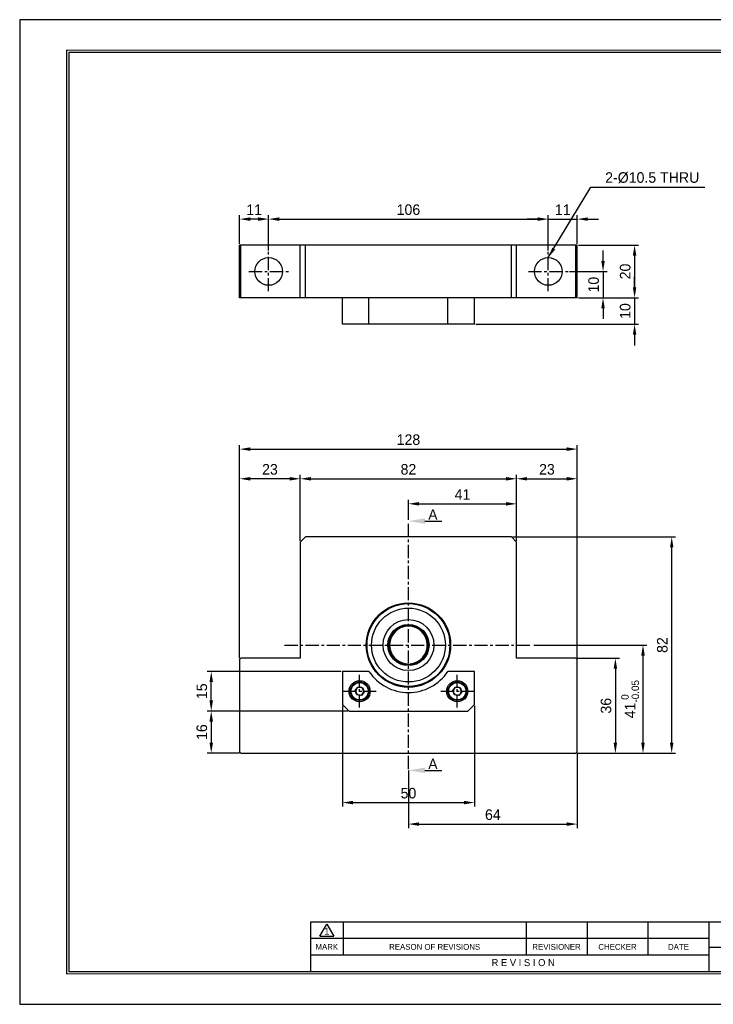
# Model space of a CAD drawing. Header units: millimetres. Extents: x 1762 to 2290, y 1043 to 1416.
# Tile 1 of 3: x 1762 to 2025, y 1043 to 1416. Entities that reach past the tile are written whole.
import ezdxf
from ezdxf.enums import TextEntityAlignment as Align

# ---------------------------------------------------------------- set-up
doc = ezdxf.new("R2010")
doc.units = ezdxf.units.MM
doc.linetypes.add('CENTER', pattern=[2, 1.25, -0.25, 0.25, -0.25])
for name, color, linetype in [('S1', 1, 'CENTER'), ('Z5', 7, 'Continuous'), ('Z7', 7, 'Continuous')]:
    doc.layers.add(name, color=color, linetype=linetype)
doc.dimstyles.new('S4', dxfattribs={"dimtxt": 4, "dimasz": 4, "dimexe": 1.5, "dimexo": 0.5, "dimgap": 1.5, "dimtad": 1, "dimdec": 3, "dimzin": 11, "dimdsep": 46, "dimtxsty": 'Standard', "dimcen": 0, "dimclrd": 5, "dimclre": 5, "dimclrt": 3, "dimadec": 0, "dimazin": 0, "dimtp": 3e-09, "dimtfac": 0.7, "dimtdec": 3, "dimtmove": 0, "dimatfit": 3, "dimfxl": 1.25, "dimtolj": 1, "dimtzin": 11, "dimarcsym": 0})

# ---------------------------------------------------------------- blocks, each defined once
blk = doc.blocks.new('*D41')
at = {"color": 5, "lineweight": -2, "ltscale": 4}
for p, q in [((1909.87, 1226.43), (1909.87, 1233.98)), ((1913.87, 1232.48), (1946.87, 1232.48)), ((1950.87, 1218.43), (1950.87, 1233.98))]:
    blk.add_line(p, q, dxfattribs=at)
at = {"color": 5}
for points in [[(1913.87, 1233.15), (1913.87, 1231.81), (1909.87, 1232.48)], [(1946.87, 1231.81), (1946.87, 1233.15), (1950.87, 1232.48)]]:
    blk.add_solid(points, dxfattribs=at)
at = {"layer": 'Defpoints', "color": 0}
for p in [(1950.87, 1232.48), (1909.87, 1225.93), (1950.87, 1217.93)]:
    blk.add_point(p, dxfattribs=at)
at = {"color": 3, "insert": (1930.37, 1236.03), "char_height": 4, "attachment_point": 5}
blk.add_mtext('\\A1;41', dxfattribs=at)
blk = doc.blocks.new('*D42')
at = {"color": 5, "lineweight": -2, "ltscale": 4}
for p, q in [((1868.87, 1218.43), (1868.87, 1243.48)), ((1950.87, 1218.43), (1950.87, 1243.48)), ((1872.87, 1241.98), (1946.87, 1241.98))]:
    blk.add_line(p, q, dxfattribs=at)
at = {"color": 5}
for points in [[(1872.87, 1242.64), (1872.87, 1241.31), (1868.87, 1241.98)], [(1946.87, 1241.31), (1946.87, 1242.64), (1950.87, 1241.98)]]:
    blk.add_solid(points, dxfattribs=at)
at = {"layer": 'Defpoints', "color": 0}
for p in [(1950.87, 1241.98), (1868.87, 1217.93), (1950.87, 1217.93)]:
    blk.add_point(p, dxfattribs=at)
at = {"color": 3, "insert": (1909.87, 1245.53), "char_height": 4, "attachment_point": 5}
blk.add_mtext('\\A1;82', dxfattribs=at)
blk = doc.blocks.new('*D43')
at = {"color": 5, "lineweight": -2, "ltscale": 4}
for p, q in [((1950.87, 1218.43), (1950.87, 1243.48)), ((1973.87, 1173.93), (1973.87, 1243.48)), ((1954.87, 1241.98), (1969.87, 1241.98))]:
    blk.add_line(p, q, dxfattribs=at)
at = {"color": 5}
for points in [[(1954.87, 1242.64), (1954.87, 1241.31), (1950.87, 1241.98)], [(1969.87, 1241.31), (1969.87, 1242.64), (1973.87, 1241.98)]]:
    blk.add_solid(points, dxfattribs=at)
at = {"layer": 'Defpoints', "color": 0}
for p in [(1973.87, 1241.98), (1950.87, 1217.93), (1973.87, 1173.43)]:
    blk.add_point(p, dxfattribs=at)
at = {"color": 3, "insert": (1962.37, 1245.53), "char_height": 4, "attachment_point": 5}
blk.add_mtext('\\A1;23', dxfattribs=at)
blk = doc.blocks.new('*D44')
at = {"color": 5, "lineweight": -2, "ltscale": 4}
for p, q in [((1845.87, 1173.93), (1845.87, 1243.48)), ((1868.87, 1218.43), (1868.87, 1243.48)), ((1864.87, 1241.98), (1849.87, 1241.98))]:
    blk.add_line(p, q, dxfattribs=at)
at = {"color": 5}
for points in [[(1849.87, 1242.64), (1849.87, 1241.31), (1845.87, 1241.98)], [(1864.87, 1241.31), (1864.87, 1242.64), (1868.87, 1241.98)]]:
    blk.add_solid(points, dxfattribs=at)
at = {"layer": 'Defpoints', "color": 0}
for p in [(1845.87, 1241.98), (1868.87, 1217.93), (1845.87, 1173.43)]:
    blk.add_point(p, dxfattribs=at)
at = {"color": 3, "insert": (1857.37, 1245.53), "char_height": 4, "attachment_point": 5}
blk.add_mtext('\\A1;23', dxfattribs=at)
blk = doc.blocks.new('*D45')
at = {"color": 5, "lineweight": -2, "ltscale": 4}
for p, q in [((1845.87, 1173.93), (1845.87, 1254.72)), ((1973.87, 1173.93), (1973.87, 1254.72)), ((1849.87, 1253.22), (1969.87, 1253.22))]:
    blk.add_line(p, q, dxfattribs=at)
at = {"color": 5}
for points in [[(1849.87, 1253.89), (1849.87, 1252.55), (1845.87, 1253.22)], [(1969.87, 1252.55), (1969.87, 1253.89), (1973.87, 1253.22)]]:
    blk.add_solid(points, dxfattribs=at)
at = {"layer": 'Defpoints', "color": 0}
for p in [(1973.87, 1253.22), (1845.87, 1173.43), (1973.87, 1173.43)]:
    blk.add_point(p, dxfattribs=at)
at = {"color": 3, "insert": (1909.87, 1256.78), "char_height": 4, "attachment_point": 5}
blk.add_mtext('\\A1;128', dxfattribs=at)
blk = doc.blocks.new('*D46')
at = {"color": 5, "lineweight": -2, "ltscale": 4}
for p, q in [((1973.87, 1173.93), (1989.82, 1173.93)), ((1988.32, 1169.93), (1988.32, 1141.93)), ((1973.87, 1137.93), (1989.82, 1137.93))]:
    blk.add_line(p, q, dxfattribs=at)
at = {"color": 5}
for points in [[(1988.98, 1169.93), (1987.65, 1169.93), (1988.32, 1173.93)], [(1987.65, 1141.93), (1988.98, 1141.93), (1988.32, 1137.93)]]:
    blk.add_solid(points, dxfattribs=at)
at = {"layer": 'Defpoints', "color": 0}
for p in [(1973.37, 1173.93), (1973.37, 1137.93), (1988.32, 1137.93)]:
    blk.add_point(p, dxfattribs=at)
at = {"color": 3, "insert": (1984.77, 1155.93), "char_height": 4, "attachment_point": 5, "rotation": 90}
blk.add_mtext('\\A1;36', dxfattribs=at)
blk = doc.blocks.new('*D47')
at = {"color": 5, "lineweight": -2, "ltscale": 4}
for p, q in [((1957.37, 1178.93), (2000.29, 1178.93)), ((1998.79, 1141.93), (1998.79, 1174.93)), ((1973.87, 1137.93), (2000.29, 1137.93))]:
    blk.add_line(p, q, dxfattribs=at)
at = {"color": 5}
for points in [[(1999.45, 1174.93), (1998.12, 1174.93), (1998.79, 1178.93)], [(1998.12, 1141.93), (1999.45, 1141.93), (1998.79, 1137.93)]]:
    blk.add_solid(points, dxfattribs=at)
at = {"layer": 'Defpoints', "color": 0}
for p in [(1956.87, 1178.93), (1998.79, 1178.93), (1973.37, 1137.93)]:
    blk.add_point(p, dxfattribs=at)
at = {"color": 3, "insert": (1993.9, 1158.43), "char_height": 4, "attachment_point": 5, "rotation": 90}
blk.add_mtext('\\A1;41{\\H2.800000;\\S 0^ -0.05;}', dxfattribs=at)
blk = doc.blocks.new('*D48')
at = {"color": 5, "lineweight": -2, "ltscale": 4}
for p, q in [((1949.37, 1219.93), (2011.17, 1219.93)), ((2009.67, 1141.93), (2009.67, 1215.93)), ((1973.87, 1137.93), (2011.17, 1137.93))]:
    blk.add_line(p, q, dxfattribs=at)
at = {"color": 5}
for points in [[(2010.34, 1215.93), (2009.01, 1215.93), (2009.67, 1219.93)], [(2009.01, 1141.93), (2010.34, 1141.93), (2009.67, 1137.93)]]:
    blk.add_solid(points, dxfattribs=at)
at = {"layer": 'Defpoints', "color": 0}
for p in [(1948.87, 1219.93), (2009.67, 1219.93), (1973.37, 1137.93)]:
    blk.add_point(p, dxfattribs=at)
at = {"color": 3, "insert": (2006.12, 1178.93), "char_height": 4, "attachment_point": 5, "rotation": 90}
blk.add_mtext('\\A1;82', dxfattribs=at)
blk = doc.blocks.new('*D49')
at = {"color": 5, "lineweight": -2, "ltscale": 4}
for p, q in [((1973.87, 1137.93), (1973.87, 1109.56)), ((1909.87, 1131.43), (1909.87, 1109.56)), ((1913.87, 1111.06), (1969.87, 1111.06))]:
    blk.add_line(p, q, dxfattribs=at)
at = {"color": 5}
for points in [[(1913.87, 1111.73), (1913.87, 1110.39), (1909.87, 1111.06)], [(1969.87, 1110.39), (1969.87, 1111.73), (1973.87, 1111.06)]]:
    blk.add_solid(points, dxfattribs=at)
at = {"layer": 'Defpoints', "color": 0}
for p in [(1973.87, 1138.43), (1909.87, 1131.93), (1973.87, 1111.06)]:
    blk.add_point(p, dxfattribs=at)
at = {"color": 3, "insert": (1941.87, 1114.61), "char_height": 4, "attachment_point": 5}
blk.add_mtext('\\A1;64', dxfattribs=at)
blk = doc.blocks.new('*D50')
at = {"color": 5, "lineweight": -2, "ltscale": 4}
for p, q in [((1884.87, 1155.93), (1884.87, 1117.71)), ((1934.87, 1155.93), (1934.87, 1117.71)), ((1888.87, 1119.21), (1930.87, 1119.21))]:
    blk.add_line(p, q, dxfattribs=at)
at = {"color": 5}
for points in [[(1888.87, 1119.88), (1888.87, 1118.55), (1884.87, 1119.21)], [(1930.87, 1118.55), (1930.87, 1119.88), (1934.87, 1119.21)]]:
    blk.add_solid(points, dxfattribs=at)
at = {"layer": 'Defpoints', "color": 0}
for p in [(1884.87, 1156.43), (1934.87, 1156.43), (1934.87, 1119.21)]:
    blk.add_point(p, dxfattribs=at)
at = {"color": 3, "insert": (1909.87, 1122.76), "char_height": 4, "attachment_point": 5}
blk.add_mtext('\\A1;50', dxfattribs=at)
blk = doc.blocks.new('*D51')
at = {"color": 5, "lineweight": -2, "ltscale": 4}
for p, q in [((1886.87, 1153.93), (1833.61, 1153.93)), ((1835.11, 1149.93), (1835.11, 1141.93)), ((1845.87, 1137.93), (1833.61, 1137.93))]:
    blk.add_line(p, q, dxfattribs=at)
at = {"color": 5}
for points in [[(1835.77, 1149.93), (1834.44, 1149.93), (1835.11, 1153.93)], [(1834.44, 1141.93), (1835.77, 1141.93), (1835.11, 1137.93)]]:
    blk.add_solid(points, dxfattribs=at)
at = {"layer": 'Defpoints', "color": 0}
for p in [(1887.37, 1153.93), (1835.11, 1137.93), (1846.37, 1137.93)]:
    blk.add_point(p, dxfattribs=at)
at = {"color": 3, "insert": (1831.55, 1145.93), "char_height": 4, "attachment_point": 5, "rotation": 90}
blk.add_mtext('\\A1;16', dxfattribs=at)
blk = doc.blocks.new('*D52')
at = {"color": 5, "lineweight": -2, "ltscale": 4}
for p, q in [((1884.37, 1168.93), (1833.61, 1168.93)), ((1835.11, 1157.93), (1835.11, 1164.93)), ((1886.87, 1153.93), (1833.61, 1153.93))]:
    blk.add_line(p, q, dxfattribs=at)
at = {"color": 5}
for points in [[(1835.77, 1164.93), (1834.44, 1164.93), (1835.11, 1168.93)], [(1834.44, 1157.93), (1835.77, 1157.93), (1835.11, 1153.93)]]:
    blk.add_solid(points, dxfattribs=at)
at = {"layer": 'Defpoints', "color": 0}
for p in [(1835.11, 1168.93), (1884.87, 1168.93), (1887.37, 1153.93)]:
    blk.add_point(p, dxfattribs=at)
at = {"color": 3, "insert": (1831.55, 1161.43), "char_height": 4, "attachment_point": 5, "rotation": 90}
blk.add_mtext('\\A1;15', dxfattribs=at)
blk = doc.blocks.new('*D53')
at = {"color": 5, "lineweight": -2, "ltscale": 4}
for p, q in [((1845.87, 1331.06), (1845.87, 1341.91)), ((1852.87, 1340.41), (1849.87, 1340.41)), ((1856.87, 1328.56), (1856.87, 1341.91))]:
    blk.add_line(p, q, dxfattribs=at)
at = {"color": 5}
for points in [[(1849.87, 1341.08), (1849.87, 1339.75), (1845.87, 1340.41)], [(1852.87, 1339.75), (1852.87, 1341.08), (1856.87, 1340.41)]]:
    blk.add_solid(points, dxfattribs=at)
at = {"layer": 'Defpoints', "color": 0}
for p in [(1845.87, 1340.41), (1845.87, 1330.56), (1856.87, 1328.06)]:
    blk.add_point(p, dxfattribs=at)
at = {"color": 3, "insert": (1851.37, 1343.97), "char_height": 4, "attachment_point": 5}
blk.add_mtext('\\A1;11', dxfattribs=at)
blk = doc.blocks.new('*D54')
at = {"color": 5, "lineweight": -2, "ltscale": 4}
for p, q in [((1856.87, 1328.56), (1856.87, 1341.91)), ((1860.87, 1340.41), (1958.87, 1340.41)), ((1962.87, 1328.56), (1962.87, 1341.91))]:
    blk.add_line(p, q, dxfattribs=at)
at = {"color": 5}
for points in [[(1860.87, 1341.08), (1860.87, 1339.75), (1856.87, 1340.41)], [(1958.87, 1339.75), (1958.87, 1341.08), (1962.87, 1340.41)]]:
    blk.add_solid(points, dxfattribs=at)
at = {"layer": 'Defpoints', "color": 0}
for p in [(1962.87, 1340.41), (1856.87, 1328.06), (1962.87, 1328.06)]:
    blk.add_point(p, dxfattribs=at)
at = {"color": 3, "insert": (1909.87, 1343.97), "char_height": 4, "attachment_point": 5}
blk.add_mtext('\\A1;106', dxfattribs=at)
blk = doc.blocks.new('*D55')
at = {"color": 5, "lineweight": -2, "ltscale": 4}
for p, q in [((1958.87, 1340.41), (1954.87, 1340.41)), ((1962.87, 1328.56), (1962.87, 1341.91)), ((1962.87, 1340.41), (1973.87, 1340.41)), ((1973.87, 1331.06), (1973.87, 1341.91)), ((1977.87, 1340.41), (1981.87, 1340.41))]:
    blk.add_line(p, q, dxfattribs=at)
at = {"color": 5}
for points in [[(1958.87, 1339.75), (1958.87, 1341.08), (1962.87, 1340.41)], [(1977.87, 1341.08), (1977.87, 1339.75), (1973.87, 1340.41)]]:
    blk.add_solid(points, dxfattribs=at)
at = {"layer": 'Defpoints', "color": 0}
for p in [(1973.87, 1340.41), (1973.87, 1330.56), (1962.87, 1328.06)]:
    blk.add_point(p, dxfattribs=at)
at = {"color": 3, "insert": (1968.37, 1343.97), "char_height": 4, "attachment_point": 5}
blk.add_mtext('\\A1;11', dxfattribs=at)
blk = doc.blocks.new('*D56')
at = {"color": 5, "lineweight": -2, "ltscale": 4}
for p, q in [((1983.64, 1324.56), (1983.64, 1328.56)), ((1970.88, 1320.56), (1985.14, 1320.56)), ((1983.64, 1320.56), (1983.64, 1310.56)), ((1974.37, 1310.56), (1985.14, 1310.56)), ((1983.64, 1306.56), (1983.64, 1302.56))]:
    blk.add_line(p, q, dxfattribs=at)
at = {"color": 5}
for points in [[(1982.97, 1324.56), (1984.3, 1324.56), (1983.64, 1320.56)], [(1984.3, 1306.56), (1982.97, 1306.56), (1983.64, 1310.56)]]:
    blk.add_solid(points, dxfattribs=at)
at = {"layer": 'Defpoints', "color": 0}
for p in [(1970.38, 1320.56), (1973.87, 1310.56), (1983.64, 1310.56)]:
    blk.add_point(p, dxfattribs=at)
at = {"color": 3, "insert": (1980.08, 1315.56), "char_height": 4, "attachment_point": 5, "rotation": 90}
blk.add_mtext('\\A1;10', dxfattribs=at)
blk = doc.blocks.new('*D57')
at = {"color": 5, "lineweight": -2, "ltscale": 4}
for p, q in [((1974.37, 1330.56), (1997.1, 1330.56)), ((1995.6, 1326.56), (1995.6, 1314.56)), ((1974.37, 1310.56), (1997.1, 1310.56))]:
    blk.add_line(p, q, dxfattribs=at)
at = {"color": 5}
for points in [[(1996.27, 1326.56), (1994.93, 1326.56), (1995.6, 1330.56)], [(1994.93, 1314.56), (1996.27, 1314.56), (1995.6, 1310.56)]]:
    blk.add_solid(points, dxfattribs=at)
at = {"layer": 'Defpoints', "color": 0}
for p in [(1973.87, 1330.56), (1973.87, 1310.56), (1995.6, 1310.56)]:
    blk.add_point(p, dxfattribs=at)
at = {"color": 3, "insert": (1992.05, 1320.56), "char_height": 4, "attachment_point": 5, "rotation": 90}
blk.add_mtext('\\A1;20', dxfattribs=at)
blk = doc.blocks.new('*D58')
at = {"color": 5, "lineweight": -2, "ltscale": 4}
for p, q in [((1995.6, 1314.56), (1995.6, 1318.56)), ((1974.37, 1310.56), (1997.1, 1310.56)), ((1995.6, 1310.56), (1995.6, 1300.56)), ((1935.37, 1300.56), (1997.1, 1300.56)), ((1995.6, 1296.56), (1995.6, 1292.56))]:
    blk.add_line(p, q, dxfattribs=at)
at = {"color": 5}
for points in [[(1994.93, 1314.56), (1996.27, 1314.56), (1995.6, 1310.56)], [(1996.27, 1296.56), (1994.93, 1296.56), (1995.6, 1300.56)]]:
    blk.add_solid(points, dxfattribs=at)
at = {"layer": 'Defpoints', "color": 0}
for p in [(1973.87, 1310.56), (1934.87, 1300.56), (1995.6, 1300.56)]:
    blk.add_point(p, dxfattribs=at)
at = {"color": 3, "insert": (1992.04, 1305.56), "char_height": 4, "attachment_point": 5, "rotation": 90}
blk.add_mtext('\\A1;10', dxfattribs=at)
blk = doc.blocks.new('란표제')
at = {"layer": 'Z5', "ltscale": 0.5}
blk.add_line((62, 17.5), (62, 7), dxfattribs=at)
at = {"layer": 'Z7', "color": 0}
for p, q in [((297, 210), (0, 210)), ((0, 210), (0, 0)), ((0, 0), (297, 0))]:
    blk.add_line(p, q, dxfattribs=at)
at = {"layer": 'Z7'}
for p, q in [((160, 17.5), (62, 17.5)), ((64, 14.51), (65.5, 17.1)), ((65.5, 17.1), (67, 14.51)), ((69, 17.5), (69, 10.5)), ((108, 17.5), (108, 10.5)), ((121, 17.5), (121, 10.5)), ((134, 17.5), (134, 10.5)), ((147, 17.5), (147, 7)), ((147, 14), (62, 14)), ((64, 14.51), (67, 14.51)), ((147, 10.5), (62, 10.5)), ((147, 12.2), (160, 12.2))]:
    blk.add_line(p, q, dxfattribs=at)
at = {"layer": 'Z7', "const_width": 0.25}
blk.add_lwpolyline([(290.5, 6.5), (290.5, 203.5), (10, 203.5), (10, 6.5)], close=True, dxfattribs=at)
at = {"layer": 'Z7'}
blk.add_lwpolyline([(290, 7), (290, 203), (10.5, 203), (10.5, 7)], close=True, dxfattribs=at)
at = {"layer": 'Z5', "ltscale": 0.5}
for tag, p, height in [('TITLE', (237.17, 24.41), 2.5), ('도번', (251.18, 15.64), 2.5), ('SCALE', (253.78, 9.55), 1.2), ('DATE', (277.02, 9.51), 1.2)]:
    blk.add_attdef(tag, p, '', height=height, dxfattribs=at)
at = {"layer": 'Z7'}
for s, height, p in [('1', 1.5, (65.5, 15.61)), ('MARK', 1.25, (65.5, 12.25)), ('REASON OF REVISIONS', 1.25, (88.5, 12.25)), ('REVISIONER', 1.25, (114.5, 12.25)), ('CHECKER', 1.25, (127.5, 12.25)), ('DATE', 1.25, (140.5, 12.25)), ('R E V I S I O N', 1.5, (107.38, 8.9))]:
    blk.add_text(s, height=height, dxfattribs=at).set_placement(p, align=Align.MIDDLE_CENTER)
for tag, p in [('필렛', (179.25, 10.9)), ('모따기', (179.25, 8.3))]:
    blk.add_attdef(tag, text='', height=1.15, dxfattribs=at).set_placement(p, align=Align.MIDDLE_LEFT)

msp = doc.modelspace()

# ---------------------------------------------------------------- linework, layer by layer
for p, q in [((1845.8731, 1310.5616), (1845.8731, 1330.5616)), ((1846.3731, 1330.5616), (1845.8731, 1330.5616)), ((1846.3731, 1310.5616), (1846.3731, 1330.5616)), ((1868.8731, 1330.5616), (1846.3731, 1330.5616)), ((1868.8731, 1310.5616), (1868.8731, 1330.5616)), ((1870.8731, 1330.5616), (1868.8731, 1330.5616)), ((1870.8731, 1310.5616), (1870.8731, 1330.5616)), ((1948.8731, 1330.5616), (1870.8731, 1330.5616)), ((1948.8731, 1310.5616), (1948.8731, 1330.5616)), ((1950.8731, 1330.5616), (1948.8731, 1330.5616)), ((1950.8731, 1310.5616), (1950.8731, 1330.5616)), ((1973.3731, 1330.5616), (1950.8731, 1330.5616)), ((1973.3731, 1310.5616), (1973.3731, 1330.5616)), ((1973.8731, 1330.5616), (1973.3731, 1330.5616)), ((1973.8731, 1310.5616), (1973.8731, 1330.5616)), ((1846.3731, 1310.5616), (1845.8731, 1310.5616)), ((1868.8731, 1310.5616), (1846.3731, 1310.5616)), ((1870.8731, 1310.5616), (1868.8731, 1310.5616)), ((1948.8731, 1310.5616), (1870.8731, 1310.5616)), ((1884.8731, 1300.5616), (1884.8731, 1310.5616)), ((1894.9064, 1300.5616), (1894.9064, 1310.5616)), ((1924.8397, 1300.5616), (1924.8397, 1310.5616)), ((1934.8731, 1300.5616), (1934.8731, 1310.5616)), ((1950.8731, 1310.5616), (1948.8731, 1310.5616)), ((1973.3731, 1310.5616), (1950.8731, 1310.5616)), ((1973.8731, 1310.5616), (1973.3731, 1310.5616)), ((1894.9064, 1300.5616), (1884.8731, 1300.5616)), ((1924.8397, 1300.5616), (1894.9064, 1300.5616)), ((1934.8731, 1300.5616), (1924.8397, 1300.5616)), ((1870.8731, 1219.93), (1868.8731, 1217.93)), ((1868.8731, 1217.93), (1868.8731, 1173.93)), ((1948.8731, 1219.93), (1870.8731, 1219.93)), ((1950.8731, 1217.93), (1948.8731, 1219.93)), ((1950.8731, 1173.93), (1950.8731, 1217.93)), ((1846.3731, 1173.93), (1845.8731, 1173.43)), ((1845.8731, 1173.43), (1845.8731, 1138.43)), ((1868.8731, 1173.93), (1846.3731, 1173.93)), ((1973.3731, 1173.93), (1950.8731, 1173.93)), ((1973.8731, 1173.43), (1973.3731, 1173.93)), ((1973.8731, 1138.43), (1973.8731, 1173.43)), ((1884.8731, 1168.93), (1884.8731, 1156.43)), ((1894.9064, 1168.93), (1884.8731, 1168.93)), ((1909.3731, 1171.4467), (1909.3731, 1171.7975)), ((1910.3731, 1171.7975), (1910.3731, 1171.4467)), ((1934.8731, 1168.93), (1924.8397, 1168.93)), ((1934.8731, 1156.43), (1934.8731, 1168.93)), ((1889.6557, 1161.6554), (1890.7096, 1163.03)), ((1890.3192, 1160.0555), (1889.6557, 1161.6554)), ((1890.7096, 1163.03), (1892.4269, 1162.8046)), ((1893.0904, 1161.2046), (1892.0365, 1159.8301)), ((1892.4269, 1162.8046), (1893.0904, 1161.2046)), ((1926.6564, 1161.6604), (1927.7142, 1163.0319)), ((1927.3152, 1160.0585), (1926.6564, 1161.6604)), ((1927.7142, 1163.0319), (1929.4309, 1162.8015)), ((1930.0897, 1161.1996), (1929.0319, 1159.8282)), ((1929.4309, 1162.8015), (1930.0897, 1161.1996)), ((1892.0365, 1159.8301), (1890.3192, 1160.0555)), ((1929.0319, 1159.8282), (1927.3152, 1160.0585)), ((1884.8731, 1156.43), (1887.3731, 1153.93)), ((1887.3731, 1153.93), (1932.3731, 1153.93)), ((1932.3731, 1153.93), (1934.8731, 1156.43)), ((1845.8731, 1138.43), (1846.3731, 1137.93)), ((1846.3731, 1137.93), (1973.3731, 1137.93)), ((1973.3731, 1137.93), (1973.8731, 1138.43))]:
    msp.add_line(p, q)
at = {"color": 5, "ltscale": 5}
for p, q in [((1916.1131, 1225.93), (1922.4665, 1225.93)), ((1916.1131, 1131.43), (1922.4665, 1131.43))]:
    msp.add_line(p, q, dxfattribs=at)
for centre, radius in [((1856.8731, 1320.5616), 5.25), ((1962.8731, 1320.5616), 5.25), ((1909.8731, 1178.93), 16), ((1909.8731, 1178.93), 15.7), ((1909.8731, 1178.93), 14), ((1909.8731, 1178.93), 9.65), ((1909.8731, 1178.93), 7.8), ((1909.8731, 1178.93), 7.5), ((1891.3731, 1161.43), 4), ((1891.3731, 1161.43), 3.5), ((1891.3731, 1161.43), 3.2691), ((1928.3731, 1161.43), 4), ((1928.3731, 1161.43), 3.5), ((1928.3731, 1161.43), 3.2691)]:
    msp.add_circle(centre, radius)
for centre, radius, start, end in [((1909.8731, 1178.93), 7.15, 274.009971, 265.990029), ((1909.8731, 1178.93), 18, 213.748989, 326.251011), ((1891.3731, 1161.43), 1.5, 142.522674, 202.522674), ((1891.3731, 1161.43), 1.5, 82.522674, 142.522674), ((1891.3731, 1161.43), 1.5, 22.522674, 82.522674), ((1891.3731, 1161.43), 1.5, 322.522674, 22.522674), ((1928.3731, 1161.43), 1.5, 142.356399, 202.356399), ((1928.3731, 1161.43), 1.5, 82.356399, 142.356399), ((1928.3731, 1161.43), 1.5, 22.356399, 82.356399), ((1928.3731, 1161.43), 1.5, 322.356399, 22.356399), ((1891.3731, 1161.43), 1.5, 202.522674, 262.522674), ((1891.3731, 1161.43), 1.5, 262.522674, 322.522674), ((1928.3731, 1161.43), 1.5, 202.356399, 262.356399), ((1928.3731, 1161.43), 1.5, 262.356399, 322.356399)]:
    msp.add_arc(centre, radius, start, end)
for points in [[(1916.1131, 1226.97), (1916.1131, 1224.89), (1909.8731, 1225.93)], [(1916.1131, 1132.47), (1916.1131, 1130.39), (1909.8731, 1131.43)]]:
    msp.add_solid(points, dxfattribs=at)
at = {"layer": 'S1', "ltscale": 4}
for p, q in [((1856.8731, 1313.0584), (1856.8731, 1328.0648)), ((1962.8731, 1313.0584), (1962.8731, 1328.0648)), ((1849.3698, 1320.5616), (1864.3763, 1320.5616)), ((1955.3698, 1320.5616), (1970.3763, 1320.5616)), ((1909.8731, 1131.93), (1909.8731, 1225.93)), ((1862.8731, 1178.93), (1956.8731, 1178.93)), ((1891.3731, 1155.2135), (1891.3731, 1167.6465)), ((1928.3731, 1155.2135), (1928.3731, 1167.6465)), ((1885.1566, 1161.43), (1897.5896, 1161.43)), ((1922.1566, 1161.43), (1934.5896, 1161.43))]:
    msp.add_line(p, q, dxfattribs=at)

# ---------------------------------------------------------------- block references
at = {"ltscale": 5, "xscale": 1.777524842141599, "yscale": 1.777524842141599, "zscale": 1.777524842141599}
msp.add_blockref('란표제', (1762.4918, 1042.7374), dxfattribs=at)

# ---------------------------------------------------------------- texts
at = {"color": 3, "ltscale": 4, "insert": (1984.4566, 1354.0324), "char_height": 4, "attachment_point": 7}
msp.add_mtext('2-%%C10.5 THRU', dxfattribs=at)
at = {"color": 3, "ltscale": 0.5, "char_height": 3.9, "attachment_point": 9}
for insert in [(1920.8787, 1226.4485), (1920.8787, 1131.9485)]:
    msp.add_mtext('\\A1;A', dxfattribs=dict(at, insert=insert))

# ---------------------------------------------------------------- dimensions: what is measured, and where the dimension line sits
at = {"ltscale": 4}
for base, p1, p2, picture, middle in [((1845.8731, 1340.4146), (1856.8731, 1328.0648), (1845.8731, 1330.5616), '*D53', (1851.3731, 1343.9706)), ((1962.8731, 1340.4146), (1856.8731, 1328.0648), (1962.8731, 1328.0648), '*D54', (1909.8731, 1343.9706)), ((1973.8731, 1340.4146), (1962.8731, 1328.0648), (1973.8731, 1330.5616), '*D55', (1968.3731, 1343.9706)), ((1973.8731, 1253.2194), (1845.8731, 1173.43), (1973.8731, 1173.43), '*D45', (1909.8731, 1256.7753)), ((1845.8731, 1241.978), (1868.8731, 1217.93), (1845.8731, 1173.43), '*D44', (1857.3731, 1245.5286)), ((1950.8731, 1241.978), (1868.8731, 1217.93), (1950.8731, 1217.93), '*D42', (1909.8731, 1245.5286)), ((1973.8731, 1241.978), (1950.8731, 1217.93), (1973.8731, 1173.43), '*D43', (1962.3731, 1245.5286)), ((1950.8731, 1232.4787), (1909.8731, 1225.93), (1950.8731, 1217.93), '*D41', (1930.3731, 1236.0347)), ((1934.8731, 1119.2123), (1884.8731, 1156.43), (1934.8731, 1156.43), '*D50', (1909.8731, 1122.7629)), ((1973.8731, 1111.0594), (1909.8731, 1131.93), (1973.8731, 1138.43), '*D49', (1941.8731, 1114.6127))]:
    dim = msp.add_linear_dim(base=base, p1=p1, p2=p2, dimstyle='S4', dxfattribs=at)
    dim.commit()
    dim.dimension.update_dxf_attribs({"geometry": picture, "text_midpoint": middle})
for base, p1, p2, picture, middle in [((1995.5988, 1310.5616), (1973.8731, 1330.5616), (1973.8731, 1310.5616), '*D57', (1992.0482, 1320.5616)), ((1983.638, 1310.5616), (1970.3763, 1320.5616), (1973.8731, 1310.5616), '*D56', (1980.0821, 1315.5616)), ((1995.5988, 1300.5616), (1973.8731, 1310.5616), (1934.8731, 1300.5616), '*D58', (1992.0429, 1305.5616)), ((2009.6727, 1219.93), (1973.3731, 1137.93), (1948.8731, 1219.93), '*D48', (2006.1221, 1178.93)), ((1988.3161, 1137.93), (1973.3731, 1173.93), (1973.3731, 1137.93), '*D46', (1984.7655, 1155.93)), ((1835.1063, 1168.93), (1887.3731, 1153.93), (1884.8731, 1168.93), '*D52', (1831.5504, 1161.43)), ((1835.1063, 1137.93), (1887.3731, 1153.93), (1846.3731, 1137.93), '*D51', (1831.5504, 1145.93))]:
    dim = msp.add_linear_dim(base=base, p1=p1, p2=p2, angle=90, dimstyle='S4', dxfattribs=at)
    dim.commit()
    dim.dimension.update_dxf_attribs({"geometry": picture, "text_midpoint": middle})
dim = msp.add_linear_dim(base=(1998.7877, 1178.93), p1=(1973.3731, 1137.93), p2=(1956.8731, 1178.93), angle=90, dimstyle='S4', override={"dimgap": 1.5, "dimtol": 1, "dimlim": 0, "dimtp": 0, "dimtm": 0.05}, dxfattribs=at)
dim.commit()
dim.dimension.update_dxf_attribs({"geometry": '*D47', "text_midpoint": (1993.8996, 1158.43)})

# ---------------------------------------------------------------- leaders
at = {"ltscale": 4, "annotation_type": 0, "has_hookline": 1, "hookline_direction": 0, "text_width": 37.731}
msp.add_leader([(1962.8731, 1325.8116), (1978.9566, 1352.5324), (1982.9566, 1352.5324)], dimstyle='S4', dxfattribs=at)

doc.saveas('drawing.dxf')
